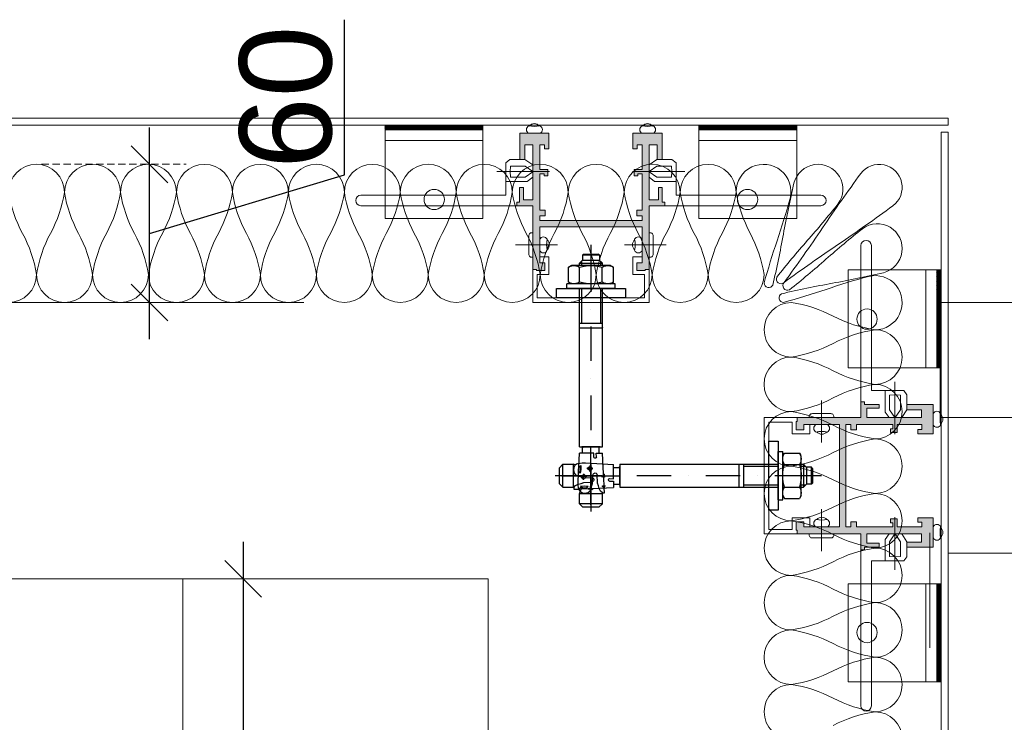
# Model space of a CAD drawing. Header units: millimetres. Extents: x 3652085 to 3778338, y -303702 to -273644.
# Tile 117 of 256: x 3674244 to 3674672, y -275460 to -275155. Entities that reach past the tile are written whole.
import ezdxf

# ---------------------------------------------------------------- set-up
doc = ezdxf.new("R2010")
doc.units = ezdxf.units.MM
doc.header["$PDMODE"] = 34
doc.linetypes.add('HIDDEN2', pattern=[4.7625, 3.175, -1.5875])
doc.layers.add('!!!! BALCONY', color=7, linetype='Continuous')
doc.layers.add('!!!! QVABIS FARTI', color=7, linetype='Continuous')
for name, color, linetype, lineweight in [('DETAIL    (HAUSART)', 110, 'Continuous', 5), ('DIM-03    (HAUSART)', 111, 'Continuous', 5), ('INSULATION (HAUSEART)', 31, 'Continuous', 15), ('METAL-CONSTRUCTION (HAUSART)', 186, 'Continuous', 5), ('SLAB    (HAUSART)', 8, 'Continuous', 20)]:
    doc.layers.add(name, color=color, linetype=linetype, lineweight=lineweight)
doc.styles.add('1-20 Eng HA', font='arial.ttf', dxfattribs={"height": 40})
doc.dimstyles.new('1-20 Eng HA', dxfattribs={"dimtxt": 40, "dimasz": 16, "dimexe": 16, "dimexo": 5, "dimgap": 5, "dimtad": 1, "dimdec": 0, "dimlfac": -1, "dimzin": 0, "dimdsep": 46, "dimtxsty": '1-20 Eng HA', "dimblk": 'OBLIQUE', "dimcen": 0.09, "dimdle": 16, "dimclrd": 256, "dimclre": 256, "dimclrt": 256, "dimadec": 0, "dimazin": 0, "dimtfac": 1, "dimtdec": 0, "dimtofl": 0, "dimtmove": 0, "dimatfit": 3, "dimldrblk": 'OBLIQUE', "dimfxl": 1, "dimtolj": 1, "dimtzin": 0, "dimlwe": 0, "dimarcsym": 0})
pattern_1 = [(225, (31166350.63394, -5168657.50476), (0.2245064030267, -0.2245064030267), []), (315, (31166350.63394, -5168657.50476), (0.6735192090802, -0.2245064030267), [0.79375, -0.47625])]

# ---------------------------------------------------------------- blocks, each defined once
blk = doc.blocks.new('_Oblique')
at = {"color": 0, "linetype": 'ByBlock', "lineweight": -2}
blk.add_line((-0.5, -0.5), (0.5, 0.5), dxfattribs=at)
blk = doc.blocks.new('*D254')
at = {"layer": 'Defpoints', "color": 0, "lineweight": 0, "transparency": 16777216}
for p in [(3674402.93, -275397.99), (3674341.48, -275947.99), (3674447.85, -275947.99)]:
    blk.add_point(p, dxfattribs=at)
at = {"layer": 'DIM-03    (HAUSART)', "lineweight": -2, "transparency": 16777216}
blk.add_line((3674341.48, -275381.99), (3674341.48, -275963.99), dxfattribs=at)
at = {"layer": 'DIM-03    (HAUSART)', "linetype": 'HIDDEN2', "lineweight": 0, "transparency": 16777216}
for p, q in [((3674397.93, -275397.99), (3674325.48, -275397.99)), ((3674442.85, -275947.99), (3674325.48, -275947.99))]:
    blk.add_line(p, q, dxfattribs=at)
at = {"layer": 'DIM-03    (HAUSART)', "lineweight": -2, "transparency": 16777216, "xscale": 16, "yscale": 16, "zscale": 16}
for p, rotation in [((3674341.48, -275397.99), 90), ((3674341.48, -275947.99), 270)]:
    blk.add_blockref('_Oblique', p, dxfattribs=dict(at, rotation=rotation))
at = {"layer": 'DIM-03    (HAUSART)', "transparency": 16777216, "insert": (3674316.05, -275672.99), "char_height": 40, "attachment_point": 5, "rotation": 90, "style": '1-20 Eng HA'}
blk.add_mtext('\\A1;550', dxfattribs=at)
blk = doc.blocks.new('*D221')
at = {"layer": 'Defpoints', "color": 0, "lineweight": 0, "transparency": 16777216}
for p in [(3674248.82, -275217.98, -0.56), (3674300.74, -275217.98), (3674265.61, -275277.99, -0.56)]:
    blk.add_point(p, dxfattribs=at)
at = {"layer": 'DIM-03    (HAUSART)', "lineweight": -2, "transparency": 16777216}
for p, q in [((3674385.51, -275222.55), (3674385.51, -275155.17)), ((3674300.74, -275293.99), (3674300.74, -275201.98)), ((3674300.74, -275247.98), (3674385.51, -275222.55))]:
    blk.add_line(p, q, dxfattribs=at)
at = {"layer": 'DIM-03    (HAUSART)', "linetype": 'HIDDEN2', "lineweight": 0, "transparency": 16777216}
for p, q in [((3674253.82, -275217.98), (3674316.74, -275217.98)), ((3674270.61, -275277.99), (3674316.74, -275277.99))]:
    blk.add_line(p, q, dxfattribs=at)
at = {"layer": 'DIM-03    (HAUSART)', "lineweight": -2, "transparency": 16777216, "xscale": 16, "yscale": 16, "zscale": 16}
for p, rotation in [((3674300.74, -275217.98), 90), ((3674300.74, -275277.99), 270)]:
    blk.add_blockref('_Oblique', p, dxfattribs=dict(at, rotation=rotation))
at = {"layer": 'DIM-03    (HAUSART)', "transparency": 16777216, "insert": (3674360.08, -275188.86), "char_height": 40, "attachment_point": 5, "rotation": 90, "style": '1-20 Eng HA'}
blk.add_mtext('\\A1;60', dxfattribs=at)
blk = doc.blocks.new('Dubel_2')
for p, q in [((0, 15), (-4, 15)), ((-4, 15), (-4, -15)), ((0, -15), (0, 15)), ((-14, 8.5), (-13.25, 9.8)), ((-13.65, 9.05), (-13.9, 8.25)), ((-13.25, 9.8), (-13.65, 9.05)), ((-6.75, 9.8), (-13.25, 9.8)), ((-6.35, 9.05), (-6.75, 9.8)), ((-6, 8.5), (-6.75, 9.8)), ((-6.1, 8.25), (-6.35, 9.05)), ((-4, 10.5), (-6, 10.5)), ((-6, -10.5), (-6, 10.5)), ((-4, -10.5), (-4, 10.5)), ((-15, 5), (-16.34, 3.6)), ((-14, 5), (-15, 5)), ((-15, 5), (-15, -5)), ((-14, -8.5), (-14, 8.5)), ((-13.9, 8.25), (-14, 7.35)), ((-14, 7.35), (-13.9, 6.5)), ((-13.9, 6.5), (-13.65, 5.65)), ((-13.25, 4.9), (-13.7, 3)), ((-13.65, 5.65), (-13.25, 4.9)), ((-6.75, 4.9), (-13.25, 4.9)), ((-6.75, 4.9), (-6.35, 5.65)), ((-6.25, 3), (-6.75, 4.9)), ((-6.35, 5.65), (-6.1, 6.5)), ((-6, 7.35), (-6.1, 8.25)), ((-6.1, 6.5), (-6, 7.35)), ((64.83, 5), (-4, 5)), ((11.05, 5), (11.05, -5)), ((13.05, 5), (13.05, -5)), ((60.98, 5.25), (60.98, 5.25)), ((64.83, 5), (64.83, -5)), ((79.67, 5.6), (67.53, 4.95)), ((67.53, -1.3), (67.53, 4.95)), ((77.87, 1.8), (77.72, 4.4)), ((81.22, 5.6), (79.67, 5.6)), ((82.77, 5.35), (81.22, 5.6)), ((81.82, 4.5), (81.77, 2.8)), ((82.32, 4.05), (81.82, 4.5)), ((82.02, 1.15), (81.82, 4.5)), ((82.77, 5.35), (83.62, 5.05)), ((83.62, 5.05), (84.37, 4.45)), ((84.02, 4.8), (85.02, 5)), ((84.37, 4.45), (84.82, 3.6)), ((89.52, 5), (85.02, 5)), ((85.02, 5), (85.02, -5)), ((91.02, 3.5), (89.52, 5)), ((89.52, -5), (89.52, 5)), ((-22.89, 0), (-2.5, 0)), ((-18.94, 3.2), (-18.44, 3.7)), ((-18.94, 3.2), (-18.94, -3.2)), ((-18.44, -3.7), (-18.44, 3.7)), ((-18.44, 3.7), (-16.34, 3.7)), ((-16.34, 3.6), (-16.34, -3.6)), ((-15.89, 4.1), (-14, 4.1)), ((-13.7, 3), (-13.95, 1)), ((-13.95, 1), (-13.95, -1)), ((-6, 1), (-6.25, 3)), ((-6, -1), (-6, 1)), ((-4, 4.1), (11.05, 4.1)), ((5, 0), (5, 0)), ((12.5, 0), (27.49, 0)), ((34.99, 0), (34.99, 0)), ((42.49, 0), (57.48, 0)), ((64.83, 4), (64.93, 3.7)), ((64.83, -4), (64.83, 4)), ((64.93, 3.7), (65.18, 3.6)), ((89.97, 0), (64.98, 0)), ((64.98, 0), (64.98, 0)), ((67.53, 3.6), (65.18, 3.6)), ((72.48, 0), (92.92, 0)), ((79.17, 3.25), (76.47, 3.1)), ((77.22, 3.8), (76.87, 3.1)), ((76.87, 3.1), (77.62, 2.35)), ((78.12, 3.95), (77.22, 3.8)), ((77.62, 2.35), (78.62, 2.75)), ((78.72, 3.45), (78.12, 3.95)), ((78.62, 2.75), (78.72, 3.45)), ((81.77, 2.8), (82.02, 1.15)), ((82.02, 1.15), (82.47, 1.6)), ((82.67, 3.5), (82.32, 4.05)), ((82.47, 1.6), (82.72, 2.2)), ((83.87, 0.3), (82.47, -0.2)), ((82.77, 2.85), (82.67, 3.5)), ((82.72, 2.2), (82.77, 2.85)), ((84.67, 1.2), (83.87, 0.3)), ((84.97, 2.65), (84.67, 1.2)), ((84.82, 3.6), (84.97, 2.65)), ((91.02, -3.5), (91.02, 3.5)), ((92.92, 0), (92.92, 0)), ((-18.44, -3.7), (-18.94, -3.2)), ((-18.44, -3.7), (-16.34, -3.7)), ((-15, -5), (-16.34, -3.6)), ((-15.89, -4.1), (-14, -4.1)), ((-13.95, -1), (-13.7, -2.95)), ((-13.7, -2.95), (-13.25, -4.9)), ((-6.75, -4.9), (-6.25, -2.95)), ((-6.25, -2.95), (-6, -1)), ((-4, -4.1), (11.05, -4.1)), ((64.93, -3.7), (64.83, -4)), ((65.18, -3.6), (64.93, -3.7)), ((67.53, -3.6), (65.18, -3.6)), ((69.23, -1.2), (67.53, -1.3)), ((69.23, -2.4), (67.53, -2.3)), ((67.53, -2.3), (67.53, -5.05)), ((69.53, -1.35), (69.23, -1.2)), ((69.23, -2.4), (69.53, -2.25)), ((69.73, -1.65), (69.53, -1.35)), ((69.53, -2.25), (69.73, -1.95)), ((69.73, -1.95), (69.73, -1.65)), ((76.17, -1.55), (76.12, -1.9)), ((76.12, -1.9), (76.22, -2.25)), ((76.32, -1.2), (76.17, -1.55)), ((76.22, -2.25), (76.47, -2.55)), ((76.62, -1), (76.32, -1.2)), ((76.47, -2.55), (76.77, -2.7)), ((76.97, -0.9), (76.62, -1)), ((80.52, -2.9), (76.77, -2.7)), ((80.77, -0.7), (76.97, -0.9)), ((81.67, -3.3), (80.52, -2.9)), ((81.62, -0.45), (80.77, -0.7)), ((82.47, -0.2), (81.62, -0.45)), ((82.87, -3.65), (81.67, -3.3)), ((84.02, -4.15), (82.87, -3.65)), ((84.82, -5.05), (84.02, -4.15)), ((89.52, -5), (91.02, -3.5)), ((-14, -5), (-15, -5)), ((-13.9, -6.5), (-14, -7.35)), ((-14, -7.35), (-13.9, -8.2)), ((-14, -8.5), (-13.25, -9.8)), ((-13.65, -5.65), (-13.9, -6.5)), ((-13.9, -8.2), (-13.65, -9.05)), ((-13.25, -4.9), (-13.65, -5.65)), ((-6.75, -4.9), (-13.25, -4.9)), ((-6.35, -5.65), (-6.75, -4.9)), ((-6, -8.5), (-6.75, -9.8)), ((-6.1, -6.5), (-6.35, -5.65)), ((-6.35, -9.05), (-6.1, -8.2)), ((-6, -7.35), (-6.1, -6.5)), ((-6.1, -8.2), (-6, -7.35)), ((64.83, -5), (-4, -5)), ((13, -5), (13.05, -5)), ((76.57, -5.45), (67.53, -5.05)), ((76.62, -5.5), (76.57, -5.45)), ((76.67, -5.55), (76.62, -5.5)), ((77.67, -5.45), (76.67, -5.45)), ((76.67, -5.55), (76.72, -5.9)), ((78.62, -5.65), (76.72, -5.9)), ((77.72, -4.55), (77.67, -6.25)), ((78.62, -5.55), (77.67, -5.45)), ((78.72, -5.55), (78.62, -5.65)), ((81.62, -5.7), (78.72, -5.55)), ((81.82, -4.95), (81.62, -5.7)), ((81.62, -5.7), (81.72, -6.2)), ((81.82, -4.95), (81.72, -6.2)), ((82.62, -5.75), (81.72, -6.2)), ((82.62, -5.75), (81.82, -4.95)), ((84.77, -5.85), (82.62, -5.75)), ((84.82, -5.05), (84.77, -5.85)), ((84.82, -4.95), (85.02, -5)), ((89.52, -5), (85.02, -5)), ((-13.65, -9.05), (-13.25, -9.8)), ((-6.75, -9.8), (-13.25, -9.8)), ((-6.75, -9.8), (-6.35, -9.05)), ((-4, -10.5), (-6, -10.5)), ((-4, -15), (0, -15))]:
    blk.add_line(p, q)

msp = doc.modelspace()

# ---------------------------------------------------------------- hatches: boundary and pattern name
at = {"layer": '!!!! BALCONY', "linetype": 'Continuous', "lineweight": 13}
h = msp.add_hatch(dxfattribs=at)
h.set_pattern_fill('NET', color=252, scale=50, angle=360, style=0)
h.set_pattern_definition([(360, (3871472.7, -411435.73), (8e-14, 158.75), []), (90, (3871472.7, -411435.73), (-158.75, 9e-14), [])])
edge = h.paths.add_edge_path()
edge.add_line((3675295.9, -277142.43), (3675410.65, -277142.43))
edge.add_line((3675410.65, -277142.43), (3675410.65, -277007.45))
edge.add_line((3675410.65, -277007.45), (3675410.65, -277001.38))
edge.add_line((3675410.65, -277001.38), (3675410.65, -276991.38))
edge.add_line((3675410.65, -276991.38), (3675410.65, -276968.2))
edge.add_line((3675410.65, -276968.2), (3675410.65, -276542.2))
edge.add_line((3675410.65, -276542.2), (3675410.65, -276522.06))
edge.add_line((3675410.65, -276522.06), (3675410.65, -276491.8))
edge.add_line((3675410.65, -276491.8), (3675410.65, -276468.46))
edge.add_line((3675410.65, -276468.46), (3675410.65, -276300.34))
edge.add_line((3675410.65, -276300.34), (3675410.65, -276257.42))
edge.add_line((3675410.65, -276257.42), (3675410.65, -275991.99))
edge.add_line((3675410.65, -275991.99), (3675410.65, -275859.99))
edge.add_line((3675410.65, -275859.99), (3675410.65, -275327.99))
edge.add_line((3675410.65, -275327.99), (3674693.98, -275327.99))
edge.add_line((3674693.98, -275327.99), (3674647.86, -275327.99))
edge.add_line((3674647.86, -275327.99), (3674647.86, -275961))
edge.add_line((3674647.86, -275961), (3674567.85, -275961))
edge.add_line((3674567.85, -275961), (3674567.85, -275991.99))
edge.add_line((3674567.85, -275991.99), (3674567.85, -275991.99))
edge.add_line((3674567.85, -275991.99), (3674567.85, -276019.38))
edge.add_line((3674567.85, -276019.38), (3674567.86, -276671.49))
edge.add_line((3674567.86, -276671.49), (3675297.06, -276671.5))
edge.add_arc((3675296.96, -276672.49), 1, 0, 83.9048, ccw=False)
edge.add_line((3675297.96, -276672.49), (3675297.96, -276673.99))
edge.add_arc((3675297.46, -276673.99), 0.5, -90, 0, ccw=False)
edge.add_line((3675297.46, -276674.49), (3675296.46, -276674.49))
edge.add_line((3675296.46, -276674.49), (3675296.46, -276673.99))
edge.add_line((3675296.46, -276673.99), (3675294.96, -276673.99))
edge.add_arc((3675294.96, -276674.99), 1, 90, 180)
edge.add_line((3675293.96, -276674.99), (3675293.96, -276686.69))
edge.add_line((3675293.96, -276686.69), (3675297.96, -276686.69))
edge.add_line((3675297.96, -276686.69), (3675297.96, -276685.69))
edge.add_line((3675297.96, -276685.69), (3675298.96, -276685.69))
edge.add_line((3675298.96, -276685.69), (3675298.96, -276686.69))
edge.add_line((3675298.96, -276686.69), (3675298.96, -276701.39))
edge.add_line((3675298.96, -276701.39), (3675296.76, -276701.39))
edge.add_line((3675296.76, -276701.39), (3675296.76, -276703.29))
edge.add_line((3675296.76, -276703.29), (3675294.96, -276703.29))
edge.add_line((3675294.96, -276703.29), (3675294.96, -276701.24))
edge.add_line((3675294.96, -276701.24), (3675288.66, -276701.24))
edge.add_arc((3675288.66, -276702.74), 1.5, 90, 180)
edge.add_line((3675287.16, -276702.74), (3675287.16, -276708.97))
edge.add_line((3675287.16, -276708.97), (3675286.86, -276709.49))
edge.add_line((3675286.86, -276709.49), (3675287.16, -276710.01))
edge.add_line((3675287.16, -276710.01), (3675287.16, -276716.24))
edge.add_arc((3675288.66, -276716.24), 1.5, 180, 270)
edge.add_line((3675288.66, -276717.74), (3675294.96, -276717.74))
edge.add_line((3675294.96, -276717.74), (3675294.96, -276715.69))
edge.add_line((3675294.96, -276715.69), (3675296.76, -276715.69))
edge.add_line((3675296.76, -276715.69), (3675296.76, -276717.59))
edge.add_line((3675296.76, -276717.59), (3675298.96, -276717.59))
edge.add_line((3675298.96, -276717.59), (3675298.96, -276726.99))
edge.add_line((3675298.96, -276726.99), (3675308.96, -276726.99))
edge.add_line((3675308.96, -276726.99), (3675308.96, -276725.49))
edge.add_line((3675308.96, -276725.49), (3675308.14, -276721.99))
edge.add_line((3675308.14, -276721.99), (3675313.89, -276721.99))
edge.add_line((3675313.89, -276721.99), (3675313.89, -276721.99))
edge.add_line((3675313.89, -276721.99), (3675319.64, -276721.99))
edge.add_line((3675319.64, -276721.99), (3675318.96, -276725.49))
edge.add_line((3675318.96, -276725.49), (3675318.96, -276737.49))
edge.add_arc((3675314.96, -276737.49), 4, 270, 360, ccw=False)
edge.add_line((3675314.96, -276741.49), (3675301.58, -276741.49))
edge.add_line((3675301.58, -276741.49), (3675301.58, -276754.49))
edge.add_arc((3675299.58, -276754.49), 2, 270, 360, ccw=False)
edge.add_line((3675299.58, -276756.49), (3675298.58, -276756.49))
edge.add_line((3675298.58, -276756.49), (3675298.58, -276760.99))
edge.add_line((3675298.58, -276760.99), (3675298.58, -276762.31))
edge.add_line((3675298.58, -276762.31), (3675298.61, -276762.36))
edge.add_line((3675298.61, -276762.36), (3675298.61, -276763.55))
edge.add_line((3675298.61, -276763.55), (3675298.61, -276766.63))
edge.add_line((3675298.61, -276766.63), (3675298.6, -276763.55))
edge.add_line((3675298.6, -276763.55), (3675298.2, -276763.55))
edge.add_arc((3675313.52, -276764.49), 15.35, 176.4674, 193.1781)
edge.add_line((3675298.58, -276767.99), (3675298.58, -276811.99))
edge.add_arc((3675297.08, -276811.99), 1.5, -90, 0, ccw=False)
edge.add_line((3675297.08, -276813.49), (3675159.32, -276813.49))
edge.add_arc((3675159.32, -276811.99), 1.5, 222.8103, 270, ccw=False)
edge.add_arc((3675189.76, -276783.79), 43, 207.5618, 222.8103, ccw=False)
edge.add_arc((3675152.97, -276802.99), 1.5, 90, 207.5617, ccw=False)
edge.add_line((3675152.97, -276801.49), (3675267.58, -276801.49))
edge.add_arc((3675267.58, -276794.49), 7, 270.0011, 359.9989)
edge.add_line((3675274.58, -276794.49), (3675274.58, -276763.55))
edge.add_line((3675274.58, -276763.55), (3675274.58, -276756.49))
edge.add_line((3675274.58, -276756.49), (3675273.58, -276756.49))
edge.add_arc((3675273.58, -276754.49), 2, 180, 270, ccw=False)
edge.add_line((3675271.58, -276754.49), (3675271.58, -276741.49))
edge.add_line((3675271.58, -276741.49), (3675270.16, -276741.49))
edge.add_line((3675270.16, -276741.49), (3675259.96, -276741.49))
edge.add_line((3675259.96, -276741.49), (3674728.56, -276741.49))
edge.add_line((3674728.56, -276741.49), (3674714.06, -276741.49))
edge.add_line((3674714.06, -276741.49), (3674706.73, -276741.49))
edge.add_line((3674706.73, -276741.49), (3674703.98, -276741.49))
edge.add_line((3674703.98, -276741.49), (3674693.98, -276741.49))
edge.add_line((3674693.98, -276741.49), (3674649.86, -276741.49))
edge.add_line((3674649.86, -276741.49), (3674639.66, -276741.49))
edge.add_line((3674639.66, -276741.49), (3674584.86, -276741.49))
edge.add_arc((3674584.86, -276737.49), 4, 180, 270, ccw=False)
edge.add_line((3674580.86, -276737.49), (3674580.86, -276728.49))
edge.add_line((3674580.86, -276728.49), (3674578.36, -276728.49))
edge.add_arc((3674574.36, -276728.49), 4, -180, 0, ccw=False)
edge.add_line((3674570.36, -276728.49), (3674567.86, -276728.49))
edge.add_line((3674567.86, -276728.49), (3674567.86, -276744.99))
edge.add_line((3674567.86, -276744.99), (3674567.88, -276744.99))
edge.add_arc((3674569.38, -276747.57), 2.99, 60.2062, 120.1949, ccw=False)
edge.add_line((3674570.87, -276744.98), (3674580.05, -276744.99))
edge.add_line((3674580.05, -276744.99), (3674588.95, -276744.99))
edge.add_line((3674588.95, -276744.99), (3674588.95, -276744.99))
edge.add_line((3674588.95, -276744.99), (3674592.18, -276744.99))
edge.add_line((3674592.18, -276744.99), (3674592.18, -276744.99))
edge.add_line((3674592.18, -276744.99), (3674597.52, -276744.99))
edge.add_line((3674597.52, -276744.99), (3674597.52, -276744.99))
edge.add_line((3674597.52, -276744.99), (3674600.65, -276744.99))
edge.add_line((3674600.65, -276744.99), (3674600.65, -276744.99))
edge.add_line((3674600.65, -276744.99), (3674606.35, -276744.99))
edge.add_line((3674606.35, -276744.99), (3674606.35, -276744.99))
edge.add_line((3674606.35, -276744.99), (3674613.95, -276744.99))
edge.add_line((3674613.95, -276744.99), (3674613.95, -276744.99))
edge.add_line((3674613.95, -276744.99), (3674624.39, -276744.99))
edge.add_line((3674624.39, -276744.99), (3674624.39, -276744.99))
edge.add_line((3674624.39, -276744.99), (3674626.27, -276744.99))
edge.add_line((3674626.27, -276744.99), (3674628.04, -276744.99))
edge.add_line((3674628.04, -276744.99), (3674632.19, -276744.2))
edge.add_line((3674632.19, -276744.2), (3674632.97, -276744.99))
edge.add_line((3674632.97, -276744.99), (3674641.86, -276744.99))
edge.add_line((3674641.86, -276744.99), (3674647.86, -276744.99))
edge.add_line((3674647.86, -276744.99), (3674647.86, -276977.99))
edge.add_line((3674647.86, -276977.99), (3675257.31, -276977.99))
edge.add_line((3675257.31, -276977.99), (3675257.31, -277142.43))
edge.add_line((3675257.31, -277142.43), (3675295.9, -277142.43))
h = msp.add_hatch(dxfattribs=at)
h.set_pattern_fill('NET', color=252, scale=50, angle=360, style=0)
h.set_pattern_definition([(360, (3871482.7, -411445.73), (8e-14, 158.75), []), (90, (3871482.7, -411445.73), (-158.75, 9e-14), [])])
edge = h.paths.add_edge_path()
edge.add_line((3674447.8, -276757.99), (3674494.89, -276757.99))
edge.add_line((3674494.89, -276757.99), (3674494.89, -276758.02))
edge.add_arc((3674496.39, -276760.37), 2.79, 57.5347, 122.5764, ccw=False)
edge.add_line((3674497.88, -276758.02), (3674498.5, -276757.99))
edge.add_arc((3674498.38, -276757.48), 0.521, 180.8889, 283.0972, ccw=False)
edge.add_line((3674497.86, -276757.49), (3674497.86, -276700.82))
edge.add_line((3674497.86, -276700.82), (3674497.84, -275947.99))
edge.add_line((3674497.84, -275947.99), (3674447.86, -275947.99))
edge.add_line((3674447.86, -275947.99), (3674447.88, -275397.99))
edge.add_line((3674447.88, -275397.99), (3673887.87, -275397.99))
edge.add_line((3673887.87, -275397.99), (3673887.86, -276997.99))
edge.add_line((3673887.86, -276997.99), (3674447.8, -276997.99))
edge.add_line((3674447.8, -276997.99), (3674447.8, -276757.99))
at = {"layer": 'DETAIL    (HAUSART)'}
h = msp.add_hatch(dxfattribs=at)
h.set_pattern_fill('ANSI38', color=0, scale=0.1, angle=270)
h.set_pattern_definition([(315, (8572086.379, 27222493.51054), (0.2245064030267, 0.2245064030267), []), (45, (8572086.379, 27222493.51054), (0.2245064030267, 0.6735192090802), [0.79375, -0.47625])])
h.paths.add_polyline_path([(3674403.1, -275201), (3674403.1, -275203), (3674445.68, -275203), (3674445.68, -275201)])
h = msp.add_hatch(dxfattribs=at)
h.set_pattern_fill('ANSI38', color=0, scale=0.1, angle=270)
h.set_pattern_definition([(315, (8571949.9773, 27222493.51054), (0.2245064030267, 0.2245064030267), []), (45, (8571949.9773, 27222493.51054), (0.2245064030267, 0.6735192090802), [0.79375, -0.47625])])
h.paths.add_polyline_path([(3674539.5, -275201), (3674539.5, -275203), (3674582.08, -275203), (3674582.08, -275201)])
h = msp.add_hatch(color=0, dxfattribs=at)
h.set_gradient(color1=(51, 51, 51), color2=(0, 0, 0), one_color=1, name='HEMISPHERICAL')
h.paths.add_polyline_path([(3674517.86, -275263.65), (3674516.18, -275263.65), (3674516.18, -275264.1), (3674512.61, -275264.1), (3674512.61, -275260.78), (3674514.82, -275260.78), (3674514.82, -275247.96), (3674514.82, -275245.19), (3674470.36, -275245.19), (3674470.36, -275247.96), (3674470.36, -275260.78), (3674472.57, -275260.78), (3674472.57, -275264.1), (3674469, -275264.1), (3674469, -275263.65), (3674467.32, -275263.65), (3674467.32, -275247.96), (3674467.32, -275235.95), (3674460.43, -275235.95), (3674460.43, -275234.44), (3674461.62, -275234.44), (3674461.62, -275228.02), (3674463.27, -275228.02), (3674463.27, -275233.41), (3674467.32, -275233.41), (3674467.32, -275232.95), (3674467.32, -275209.58), (3674463.91, -275209.58), (3674463.91, -275215.94), (3674461.64, -275215.94), (3674461.64, -275204.52), (3674474.33, -275204.52), (3674474.33, -275211.22), (3674472.44, -275211.22), (3674472.44, -275209.53), (3674470.36, -275209.53), (3674470.36, -275220.25), (3674473.83, -275220.25), (3674473.83, -275223.02), (3674472.22, -275223.02), (3674472.22, -275222.1), (3674470.36, -275222.1), (3674470.36, -275232.95), (3674470.36, -275237.9), (3674472.64, -275237.9), (3674472.64, -275240.34), (3674470.36, -275240.34), (3674470.36, -275242.44), (3674514.82, -275242.44), (3674514.82, -275240.34), (3674512.54, -275240.34), (3674512.54, -275237.9), (3674514.82, -275237.9), (3674514.82, -275232.95), (3674514.82, -275222.1), (3674512.96, -275222.1), (3674512.96, -275223.02), (3674511.35, -275223.02), (3674511.35, -275220.25), (3674514.82, -275220.25), (3674514.82, -275209.53), (3674512.74, -275209.53), (3674512.74, -275211.22), (3674510.85, -275211.22), (3674510.85, -275204.52), (3674523.55, -275204.52), (3674523.55, -275215.94), (3674521.38, -275215.94), (3674521.38, -275209.58), (3674517.86, -275209.58), (3674517.86, -275232.95), (3674517.86, -275233.41), (3674521.91, -275233.41), (3674521.91, -275228.02), (3674523.56, -275228.02), (3674523.56, -275234.44), (3674524.75, -275234.44), (3674524.75, -275235.95), (3674517.86, -275235.95), (3674517.86, -275247.96)])
h = msp.add_hatch(dxfattribs=at)
h.set_pattern_fill('ANSI38', color=0, scale=0.1, angle=180)
h.set_pattern_definition(pattern_1)
h.paths.add_polyline_path([(3674644.86, -275263.77), (3674642.86, -275263.77), (3674642.86, -275306.35), (3674644.86, -275306.35)])
h = msp.add_hatch(color=0, dxfattribs=at)
h.set_gradient(color1=(51, 51, 51), color2=(0, 0, 0), one_color=1, name='HEMISPHERICAL')
h.paths.add_polyline_path([(3674582.2, -275378.53), (3674582.2, -275376.85), (3674581.75, -275376.85), (3674581.75, -275373.29), (3674585.07, -275373.29), (3674585.07, -275375.49), (3674597.89, -275375.49), (3674600.67, -275375.49), (3674600.67, -275331.03), (3674597.89, -275331.03), (3674585.07, -275331.03), (3674585.07, -275333.24), (3674581.75, -275333.24), (3674581.75, -275329.67), (3674582.2, -275329.67), (3674582.2, -275327.99), (3674597.89, -275327.99), (3674609.9, -275327.99), (3674609.9, -275321.1), (3674611.42, -275321.1), (3674611.42, -275322.3), (3674617.84, -275322.3), (3674617.84, -275323.95), (3674612.44, -275323.95), (3674612.44, -275327.99), (3674612.9, -275327.99), (3674636.28, -275327.99), (3674636.28, -275324.58), (3674629.91, -275324.58), (3674629.91, -275322.31), (3674641.33, -275322.31), (3674641.33, -275335), (3674634.63, -275335), (3674634.63, -275333.12), (3674636.33, -275333.12), (3674636.33, -275331.03), (3674625.61, -275331.03), (3674625.61, -275334.5), (3674622.83, -275334.5), (3674622.83, -275332.89), (3674623.75, -275332.89), (3674623.75, -275331.03), (3674612.9, -275331.03), (3674607.95, -275331.03), (3674607.95, -275333.31), (3674605.52, -275333.31), (3674605.52, -275331.03), (3674603.42, -275331.03), (3674603.42, -275375.49), (3674605.52, -275375.49), (3674605.52, -275373.21), (3674607.95, -275373.21), (3674607.95, -275375.49), (3674612.9, -275375.49), (3674623.75, -275375.49), (3674623.75, -275373.64), (3674622.83, -275373.64), (3674622.83, -275372.02), (3674625.61, -275372.02), (3674625.61, -275375.49), (3674636.33, -275375.49), (3674636.33, -275373.41), (3674634.63, -275373.41), (3674634.63, -275371.52), (3674641.33, -275371.52), (3674641.33, -275384.22), (3674629.91, -275384.22), (3674629.91, -275382.05), (3674636.28, -275382.05), (3674636.28, -275378.53), (3674612.9, -275378.53), (3674612.44, -275378.53), (3674612.44, -275382.58), (3674617.84, -275382.58), (3674617.84, -275384.23), (3674611.42, -275384.23), (3674611.42, -275385.42), (3674609.9, -275385.42), (3674609.9, -275378.53), (3674597.89, -275378.53)])
h = msp.add_hatch(dxfattribs=at)
h.set_pattern_fill('ANSI38', color=0, scale=0.1, angle=180)
h.set_pattern_definition(pattern_1)
h.paths.add_polyline_path([(3674644.86, -275442.75), (3674642.86, -275442.75), (3674642.86, -275400.18), (3674644.86, -275400.18)])

# ---------------------------------------------------------------- linework, layer by layer
at = {"layer": '!!!! QVABIS FARTI', "lineweight": 0}
msp.add_line((3673667.86, -275277.99, -0.54), (3674367.86, -275277.99, -0.54), dxfattribs=at)
at = {"color": 0, "linetype": 'Continuous', "lineweight": 0, "elevation": -0.54}
for points in [[(3673587.86, -275197.99), (3673587.86, -275200.99), (3674647.86, -275200.99), (3674647.86, -275197.99), (3673587.86, -275197.99)], [(3674647.86, -275203.99), (3674644.86, -275203.99), (3674644.86, -275961), (3674647.86, -275961), (3674647.86, -275203.99)]]:
    msp.add_lwpolyline(points, close=True, dxfattribs=at)
at = {"layer": 'DETAIL    (HAUSART)', "color": 0}
for p, q in [((3674403.1, -275207.64, -0.54), (3674445.68, -275207.64, -0.54)), ((3674582.08, -275207.64, -0.54), (3674539.5, -275207.64, -0.54)), ((3674474.56, -275221.15, -0.54), (3674451.75, -275221.15, -0.54)), ((3674510.62, -275221.15, -0.54), (3674533.43, -275221.15, -0.54)), ((3674455.59, -275231.39, -0.54), (3674455.59, -275225.45, -0.54)), ((3674529.59, -275231.39, -0.54), (3674529.59, -275225.45, -0.54)), ((3674445.68, -275231.39, -0.54), (3674403.1, -275231.39, -0.54)), ((3674539.17, -275231.39, -0.54), (3674581.74, -275231.39, -0.54)), ((3674539.5, -275231.39, -0.54), (3674582.08, -275231.39, -0.54)), ((3674445.68, -275235.95, -0.54), (3674403.1, -275235.95, -0.54)), ((3674539.17, -275235.95, -0.54), (3674581.74, -275235.95, -0.54)), ((3674539.5, -275235.95, -0.54), (3674582.08, -275235.95, -0.54)), ((3674459.84, -275253.02, -0.54), (3674478.06, -275253.02, -0.54)), ((3674465.59, -275257.01, -0.54), (3674465.59, -275249.05, -0.54)), ((3674525.34, -275253.02, -0.54), (3674507.12, -275253.02, -0.54)), ((3674519.59, -275257.01, -0.54), (3674519.59, -275249.05, -0.54)), ((3674469.27, -275265.87, -0.54), (3674469.27, -275275.9, -0.54)), ((3674609.9, -275306.35, -0.54), (3674609.9, -275263.77, -0.54)), ((3674614.46, -275306.35, -0.54), (3674614.46, -275263.77, -0.54)), ((3674638.21, -275263.77, -0.54), (3674638.21, -275306.35, -0.54)), ((3674624.71, -275335.23, -0.54), (3674624.71, -275312.42, -0.54)), ((3674614.46, -275316.26, -0.54), (3674620.4, -275316.26, -0.54)), ((3674592.83, -275320.51, -0.54), (3674592.83, -275338.74, -0.54)), ((3674588.84, -275326.26, -0.54), (3674596.8, -275326.26, -0.54)), ((3674592.83, -275386.01, -0.54), (3674592.83, -275367.79, -0.54)), ((3674624.71, -275371.29, -0.54), (3674624.71, -275394.1, -0.54)), ((3674588.84, -275380.26, -0.54), (3674596.8, -275380.26, -0.54)), ((3674614.46, -275390.26, -0.54), (3674620.4, -275390.26, -0.54)), ((3674609.9, -275400.18, -0.54), (3674609.9, -275442.75, -0.54)), ((3674614.46, -275400.18, -0.54), (3674614.46, -275442.75, -0.54)), ((3674638.21, -275442.75, -0.54), (3674638.21, -275400.18, -0.54))]:
    msp.add_line(p, q, dxfattribs=at)
at = {"layer": 'DETAIL    (HAUSART)', "color": 0, "elevation": -0.54}
for points in [[(3674403.1, -275203), (3674445.68, -275203), (3674445.68, -275201), (3674403.1, -275201)], [(3674539.5, -275203), (3674582.08, -275203), (3674582.08, -275201), (3674539.5, -275201)], [(3674403.1, -275241.54), (3674445.68, -275241.54), (3674445.68, -275203), (3674403.1, -275203)], [(3674517.86, -275263.65), (3674516.18, -275263.65), (3674516.18, -275264.1), (3674512.61, -275264.1), (3674512.61, -275260.78), (3674514.82, -275260.78), (3674514.82, -275247.96), (3674514.82, -275245.19), (3674470.36, -275245.19), (3674470.36, -275247.96), (3674470.36, -275260.78), (3674472.57, -275260.78), (3674472.57, -275264.1), (3674469, -275264.1), (3674469, -275263.65), (3674467.32, -275263.65), (3674467.32, -275247.96), (3674467.32, -275235.95), (3674460.43, -275235.95), (3674460.43, -275234.44), (3674461.62, -275234.44), (3674461.62, -275228.02), (3674463.27, -275228.02), (3674463.27, -275233.41), (3674467.32, -275233.41), (3674467.32, -275232.95), (3674467.32, -275209.58), (3674463.91, -275209.58), (3674463.91, -275215.94), (3674461.64, -275215.94), (3674461.64, -275204.52), (3674474.33, -275204.52), (3674474.33, -275211.22), (3674472.44, -275211.22), (3674472.44, -275209.53), (3674470.36, -275209.53), (3674470.36, -275220.25), (3674473.83, -275220.25), (3674473.83, -275223.02), (3674472.22, -275223.02), (3674472.22, -275222.1), (3674470.36, -275222.1), (3674470.36, -275232.95), (3674470.36, -275237.9), (3674472.64, -275237.9), (3674472.64, -275240.34), (3674470.36, -275240.34), (3674470.36, -275242.44), (3674514.82, -275242.44), (3674514.82, -275240.34), (3674512.54, -275240.34), (3674512.54, -275237.9), (3674514.82, -275237.9), (3674514.82, -275232.95), (3674514.82, -275222.1), (3674512.96, -275222.1), (3674512.96, -275223.02), (3674511.35, -275223.02), (3674511.35, -275220.25), (3674514.82, -275220.25), (3674514.82, -275209.53), (3674512.74, -275209.53), (3674512.74, -275211.22), (3674510.85, -275211.22), (3674510.85, -275204.52), (3674523.55, -275204.52), (3674523.55, -275215.94), (3674521.38, -275215.94), (3674521.38, -275209.58), (3674517.86, -275209.58), (3674517.86, -275232.95), (3674517.86, -275233.41), (3674521.91, -275233.41), (3674521.91, -275228.02), (3674523.56, -275228.02), (3674523.56, -275234.44), (3674524.75, -275234.44), (3674524.75, -275235.95), (3674517.86, -275235.95), (3674517.86, -275247.96), (3674517.86, -275263.65)], [(3674582.08, -275241.54), (3674539.5, -275241.54), (3674539.5, -275203), (3674582.08, -275203)], [(3674604.32, -275263.77), (3674604.32, -275306.35), (3674642.86, -275306.35), (3674642.86, -275263.77)], [(3674642.86, -275263.77), (3674642.86, -275306.35), (3674644.86, -275306.35), (3674644.86, -275263.77)], [(3674582.2, -275378.53), (3674582.2, -275376.85), (3674581.75, -275376.85), (3674581.75, -275373.29), (3674585.07, -275373.29), (3674585.07, -275375.49), (3674597.89, -275375.49), (3674600.67, -275375.49), (3674600.67, -275331.03), (3674597.89, -275331.03), (3674585.07, -275331.03), (3674585.07, -275333.24), (3674581.75, -275333.24), (3674581.75, -275329.67), (3674582.2, -275329.67), (3674582.2, -275327.99), (3674597.89, -275327.99), (3674609.9, -275327.99), (3674609.9, -275321.1), (3674611.42, -275321.1), (3674611.42, -275322.3), (3674617.84, -275322.3), (3674617.84, -275323.95), (3674612.44, -275323.95), (3674612.44, -275327.99), (3674612.9, -275327.99), (3674636.28, -275327.99), (3674636.28, -275324.58), (3674629.91, -275324.58), (3674629.91, -275322.31), (3674641.33, -275322.31), (3674641.33, -275335), (3674634.63, -275335), (3674634.63, -275333.12), (3674636.33, -275333.12), (3674636.33, -275331.03), (3674625.61, -275331.03), (3674625.61, -275334.5), (3674622.83, -275334.5), (3674622.83, -275332.89), (3674623.75, -275332.89), (3674623.75, -275331.03), (3674612.9, -275331.03), (3674607.95, -275331.03), (3674607.95, -275333.31), (3674605.52, -275333.31), (3674605.52, -275331.03), (3674603.42, -275331.03), (3674603.42, -275375.49), (3674605.52, -275375.49), (3674605.52, -275373.21), (3674607.95, -275373.21), (3674607.95, -275375.49), (3674612.9, -275375.49), (3674623.75, -275375.49), (3674623.75, -275373.64), (3674622.83, -275373.64), (3674622.83, -275372.02), (3674625.61, -275372.02), (3674625.61, -275375.49), (3674636.33, -275375.49), (3674636.33, -275373.41), (3674634.63, -275373.41), (3674634.63, -275371.52), (3674641.33, -275371.52), (3674641.33, -275384.22), (3674629.91, -275384.22), (3674629.91, -275382.05), (3674636.28, -275382.05), (3674636.28, -275378.53), (3674612.9, -275378.53), (3674612.44, -275378.53), (3674612.44, -275382.58), (3674617.84, -275382.58), (3674617.84, -275384.23), (3674611.42, -275384.23), (3674611.42, -275385.42), (3674609.9, -275385.42), (3674609.9, -275378.53), (3674597.89, -275378.53), (3674582.2, -275378.53)], [(3674604.32, -275442.75), (3674604.32, -275400.18), (3674642.86, -275400.18), (3674642.86, -275442.75)], [(3674642.86, -275442.75), (3674642.86, -275400.18), (3674644.86, -275400.18), (3674644.86, -275442.75)]]:
    msp.add_lwpolyline(points, close=True, dxfattribs=at)
for points in [[(3674470.37, -275204.52), (3674465.6, -275204.52, -0.633904), (3674465.6, -275201.3, 0.093271), (3674470.37, -275201.3, -0.698074), (3674470.37, -275204.52), (3674465.6, -275204.52)], [(3674519.58, -275204.52), (3674514.81, -275204.52, -0.633904), (3674514.81, -275201.3, 0.093271), (3674519.58, -275201.3, -0.698074), (3674519.58, -275204.52), (3674514.81, -275204.52)], [(3674470.36, -275255.33), (3674470.36, -275250.56, -0.633904), (3674473.58, -275250.56, 0.093271), (3674473.58, -275255.33, -0.698074), (3674470.36, -275255.33), (3674470.36, -275250.56)], [(3674514.82, -275255.33), (3674514.82, -275250.56, 0.633904), (3674511.6, -275250.56, -0.093271), (3674511.6, -275255.33, 0.698074), (3674514.82, -275255.33), (3674514.82, -275250.56)], [(3674514.82, -275255.33), (3674514.82, -275250.56, 0.633904), (3674511.6, -275250.56, -0.093271), (3674511.6, -275255.33, 0.698074), (3674514.82, -275255.33), (3674514.82, -275250.56)], [(3674641.33, -275331.04), (3674641.33, -275326.27, -0.633904), (3674644.56, -275326.27, 0.093271), (3674644.56, -275331.04, -0.698074), (3674641.33, -275331.04), (3674641.33, -275326.27)], [(3674590.52, -275331.03), (3674595.29, -275331.03, -0.633904), (3674595.29, -275334.25, 0.093271), (3674590.52, -275334.25, -0.698074), (3674590.52, -275331.03), (3674595.29, -275331.03)], [(3674590.52, -275375.49), (3674595.29, -275375.49, 0.633904), (3674595.29, -275372.27, -0.093271), (3674590.52, -275372.27, 0.698074), (3674590.52, -275375.49), (3674595.29, -275375.49)], [(3674590.52, -275375.49), (3674595.29, -275375.49, 0.633904), (3674595.29, -275372.27, -0.093271), (3674590.52, -275372.27, 0.698074), (3674590.52, -275375.49), (3674595.29, -275375.49)], [(3674641.33, -275375.49), (3674641.33, -275380.25, 0.633904), (3674644.56, -275380.25, -0.093271), (3674644.56, -275375.49, 0.698074), (3674641.33, -275375.49), (3674641.33, -275380.25)]]:
    msp.add_lwpolyline(points, format="xyb", close=True, dxfattribs=at)
for points in [[(3674455.59, -275225.45), (3674455.59, -275225.45), (3674455.59, -275217.34), (3674457.38, -275215.94), (3674461.64, -275215.94), (3674461.64, -275215.94), (3674461.64, -275215.94)], [(3674455.59, -275225.45), (3674464.9, -275225.45), (3674467.32, -275223.59), (3674467.32, -275220.25), (3674467.32, -275218.18), (3674463.91, -275215.94)], [(3674457.43, -275221.15), (3674457.59, -275218.79), (3674463.96, -275218.79), (3674467.32, -275221.08)], [(3674529.59, -275225.45), (3674520.29, -275225.45), (3674517.86, -275223.59), (3674517.86, -275220.25), (3674517.86, -275218.18), (3674521.27, -275215.94)], [(3674527.75, -275221.15), (3674527.6, -275218.79), (3674521.22, -275218.79), (3674517.86, -275221.08)], [(3674529.59, -275225.45), (3674529.59, -275225.45), (3674529.59, -275217.34), (3674527.8, -275215.94), (3674523.55, -275215.94), (3674523.55, -275215.94), (3674523.55, -275215.94)], [(3674457.43, -275221.15), (3674457.59, -275223.51), (3674463.96, -275223.51), (3674467.32, -275221.21)], [(3674527.75, -275221.15), (3674527.6, -275223.51), (3674521.22, -275223.51), (3674517.86, -275221.21)], [(3674445.68, -275231.39), (3674455.59, -275231.39)], [(3674539.5, -275231.39), (3674529.59, -275231.39)], [(3674460.43, -275235.95), (3674459.84, -275235.95), (3674445.68, -275235.95)], [(3674517.97, -275235.95), (3674525.45, -275235.95), (3674539.61, -275235.95)], [(3674470.36, -275260.2), (3674470.36, -275260.78), (3674472.57, -275260.78), (3674472.57, -275264.1), (3674469, -275264.1), (3674469, -275263.65), (3674467.32, -275263.65), (3674467.32, -275246.15)], [(3674467.32, -275277.99), (3674517.86, -275277.99), (3674517.86, -275263.65), (3674516.18, -275263.65), (3674516.18, -275264.1), (3674512.61, -275264.1), (3674512.61, -275260.78), (3674514.82, -275260.78), (3674514.82, -275258.15), (3674510.83, -275258.15), (3674510.83, -275265.87), (3674515.92, -275265.87), (3674515.92, -275275.9), (3674469.27, -275275.9), (3674469.27, -275265.87), (3674474.35, -275265.87), (3674474.35, -275258.15), (3674470.36, -275258.15), (3674470.36, -275260.78), (3674472.57, -275260.78), (3674472.57, -275264.1), (3674469, -275264.1), (3674469, -275263.65), (3674467.32, -275263.65), (3674467.32, -275277.99)], [(3674609.9, -275321.1), (3674609.9, -275320.51), (3674609.9, -275306.35)], [(3674614.46, -275306.35), (3674614.46, -275316.26)], [(3674620.4, -275316.26), (3674620.4, -275316.26), (3674628.52, -275316.26), (3674629.91, -275318.05), (3674629.91, -275322.31), (3674629.91, -275322.31), (3674629.91, -275322.31)], [(3674620.4, -275316.26), (3674620.4, -275325.57), (3674622.27, -275327.99), (3674625.61, -275327.99), (3674627.67, -275327.99), (3674629.91, -275324.58)], [(3674624.71, -275318.11), (3674622.35, -275318.26), (3674622.35, -275324.63), (3674624.65, -275327.99)], [(3674624.71, -275318.11), (3674627.07, -275318.26), (3674627.07, -275324.63), (3674624.77, -275327.99)], [(3674567.86, -275327.99), (3674567.86, -275378.53), (3674582.2, -275378.53), (3674582.2, -275376.85), (3674581.75, -275376.85), (3674581.75, -275373.29), (3674585.07, -275373.29), (3674585.07, -275375.49), (3674587.71, -275375.49), (3674587.71, -275371.51), (3674579.98, -275371.51), (3674579.98, -275376.59), (3674569.96, -275376.59), (3674569.96, -275329.94), (3674579.98, -275329.94), (3674579.98, -275335.02), (3674587.71, -275335.02), (3674587.71, -275331.03), (3674585.07, -275331.03), (3674585.07, -275333.24), (3674581.75, -275333.24), (3674581.75, -275329.67), (3674582.2, -275329.67), (3674582.2, -275327.99), (3674567.86, -275327.99)], [(3674620.4, -275390.26), (3674620.4, -275380.96), (3674622.27, -275378.53), (3674625.61, -275378.53), (3674627.67, -275378.53), (3674629.91, -275381.95)], [(3674624.71, -275388.42), (3674622.35, -275388.27), (3674622.35, -275381.89), (3674624.65, -275378.53)], [(3674624.71, -275388.42), (3674627.07, -275388.27), (3674627.07, -275381.89), (3674624.77, -275378.53)], [(3674609.9, -275385.42), (3674609.9, -275386.02), (3674609.9, -275400.18)], [(3674620.4, -275390.26), (3674620.4, -275390.26), (3674628.52, -275390.26), (3674629.91, -275388.47), (3674629.91, -275384.22), (3674629.91, -275384.22), (3674629.91, -275384.22)], [(3674614.46, -275400.18), (3674614.46, -275390.26)]]:
    msp.add_lwpolyline(points, dxfattribs=at)
for points in [[(3674403.1, -275235.95), (3674392.64, -275235.95, -1), (3674392.64, -275231.39), (3674403.1, -275231.39)], [(3674582.08, -275235.95), (3674592.54, -275235.95, 1), (3674592.54, -275231.39), (3674582.08, -275231.39)], [(3674609.9, -275263.77), (3674609.9, -275253.31, -1), (3674614.46, -275253.31), (3674614.46, -275263.77)], [(3674609.9, -275442.75), (3674609.9, -275453.21, 1), (3674614.46, -275453.21), (3674614.46, -275442.75)]]:
    msp.add_lwpolyline(points, format="xyb", dxfattribs=at)
at = {"layer": 'DETAIL    (HAUSART)', "color": 0}
for centre in [(3674424.51, -275233.26, -0.54), (3674560.67, -275233.26, -0.54), (3674612.59, -275285.19, -0.54), (3674612.59, -275421.34, -0.54)]:
    msp.add_circle(centre, 4.41, dxfattribs=at)
for centre, radius, start, end in [((3674467.98, -275203.11, -0.54), 2.79, 39.3583, 140.6417), ((3674517.2, -275203.11, -0.54), 2.79, 39.3583, 140.6417), ((3674466.86, -275248.98, -0.54), 1.27, 68.4887, 183.3592), ((3674518.33, -275248.98, -0.54), 1.27, 356.6408, 111.5113), ((3674486.25, -275252.95, -0.54), 12.89, 169.3428, 190.6572), ((3674471.77, -275252.95, -0.54), 2.79, 309.3583, 50.6417), ((3674513.41, -275252.95, -0.54), 2.79, 129.3583, 230.6417), ((3674513.41, -275252.95, -0.54), 2.79, 129.3583, 230.6417), ((3674498.93, -275252.95, -0.54), 12.89, 349.3428, 10.6572), ((3674498.93, -275252.95, -0.54), 12.89, 349.3428, 10.6572), ((3674466.86, -275257.09, -0.54), 1.27, 176.6408, 291.5113), ((3674471.97, -275254.74, -0.54), 1.72, 200.1734, 339.8266), ((3674513.21, -275254.74, -0.54), 1.72, 200.1734, 339.8266), ((3674513.21, -275254.74, -0.54), 1.72, 200.1734, 339.8266), ((3674518.33, -275257.09, -0.54), 1.27, 248.4887, 3.3592), ((3674588.77, -275327.53, -0.54), 1.27, 86.6408, 201.5113), ((3674596.87, -275327.53, -0.54), 1.27, 338.4887, 93.3592), ((3674642.74, -275328.66, -0.54), 2.79, 309.3583, 50.6417), ((3674591.12, -275332.64, -0.54), 1.72, 110.1734, 249.8266), ((3674592.91, -275346.92, -0.54), 12.89, 79.3428, 100.6572), ((3674592.91, -275332.44, -0.54), 2.79, 219.3583, 320.6417), ((3674591.12, -275373.88, -0.54), 1.72, 110.1734, 249.8266), ((3674591.12, -275373.88, -0.54), 1.72, 110.1734, 249.8266), ((3674592.91, -275359.61, -0.54), 12.89, 259.3428, 280.6572), ((3674592.91, -275359.61, -0.54), 12.89, 259.3428, 280.6572), ((3674592.91, -275374.08, -0.54), 2.79, 39.3583, 140.6417), ((3674592.91, -275374.08, -0.54), 2.79, 39.3583, 140.6417), ((3674642.74, -275377.87, -0.54), 2.79, 309.3583, 50.6417), ((3674588.77, -275379, -0.54), 1.27, 158.4887, 273.3592), ((3674596.87, -275379, -0.54), 1.27, 266.6408, 21.5113), ((3674596.87, -275379, -0.54), 1.27, 266.6408, 21.5113)]:
    msp.add_arc(centre, radius, start, end, dxfattribs=at)
at = {"layer": 'INSULATION (HAUSEART)', "elevation": -0.54}
for points in [[(3674579.71, -275467.61, -1), (3674579.71, -275443.91, -0.082764), (3674597.86, -275449.83, 0.082764), (3674616.01, -275455.76, 1), (3674616.01, -275432.06, 0.082764), (3674597.86, -275437.98, -0.082764), (3674579.71, -275443.91, -1), (3674579.71, -275420.2, -0.082764), (3674597.86, -275426.13, 0.082764), (3674616.01, -275432.06, 1), (3674616.01, -275408.35, 0.082764), (3674597.86, -275414.28, -0.082764), (3674579.71, -275420.2, -1), (3674579.71, -275396.5, -0.082764), (3674597.86, -275402.43, 0.082764), (3674616.01, -275408.35, 1), (3674616.01, -275384.65, 0.082764), (3674597.86, -275390.58, -0.082764), (3674579.71, -275396.5, -1), (3674579.71, -275372.8, -0.082764), (3674597.86, -275378.73, 0.082764), (3674616.01, -275384.65, 1), (3674616.01, -275360.95, 0.082764), (3674597.86, -275366.87, -0.082764), (3674579.71, -275372.8, -1), (3674579.71, -275349.1, -0.082764), (3674597.86, -275355.02, 0.082764), (3674616.01, -275360.95, 1), (3674616.01, -275337.25, 0.082764), (3674597.86, -275343.17, -0.082764), (3674579.71, -275349.1, -1), (3674579.71, -275325.4, -0.082764), (3674597.86, -275331.32, 0.082764), (3674616.01, -275337.25, 1), (3674616.01, -275313.55, 0.082764), (3674597.86, -275319.47, -0.082764), (3674579.71, -275325.4, -1), (3674579.71, -275301.69, -0.082764), (3674597.86, -275307.62, 0.082764), (3674616.01, -275313.55, 1), (3674616.01, -275289.84, 0.082764), (3674597.86, -275295.77, -0.082764), (3674579.71, -275301.69, -1), (3674579.71, -275277.99, -0.082059), (3674597.9, -275283.92, 0.082059), (3674616.09, -275289.84, 1.130658), (3674613.23, -275266.65, 0.013816), (3674594.78, -275272.32, -0.013816), (3674576.33, -275277.99, -0.791414), (3674575.44, -275274.2, -0.011802), (3674597.56, -275269.62, 0.011802), (3674619.69, -275265.04, 1.222131), (3674610.6, -275245.94, 0.012896), (3674594.74, -275259.21, -0.012896), (3674578.89, -275272.48, -0.850803), (3674576.58, -275269.28, -0.009223), (3674600.22, -275252.64, 0.009223), (3674623.86, -275235.99, 1.15301), (3674609.86, -275221.99, 0.009223), (3674593.22, -275245.63, -0.009223), (3674576.58, -275269.28, -0.850803), (3674573.37, -275266.97, -0.012896), (3674586.64, -275251.11, 0.012896), (3674599.92, -275235.25, 1.222131), (3674580.82, -275226.16, 0.011802), (3674576.23, -275248.29, -0.011802), (3674571.65, -275270.41, -0.791414), (3674567.86, -275269.52, -0.013878), (3674573.51, -275251.16, 0.013878), (3674579.16, -275232.79, 1.130658), (3674555.7, -275229.9, 0.083726), (3674561.78, -275247.87, -0.083726), (3674567.86, -275265.83, -1), (3674543.54, -275265.83, -0.086046), (3674549.62, -275247.99, 0.086046), (3674555.7, -275230.15, 1), (3674531.38, -275230.15, 0.086046), (3674537.46, -275247.99, -0.086046), (3674543.54, -275265.83, -1), (3674519.21, -275265.83, -0.086046), (3674525.29, -275247.99, 0.086046), (3674531.38, -275230.15, 1), (3674507.05, -275230.15, 0.086046), (3674513.13, -275247.99, -0.086046), (3674519.21, -275265.83, -1), (3674494.89, -275265.83, -0.086046), (3674500.97, -275247.99, 0.086046), (3674507.05, -275230.15, 1), (3674482.73, -275230.15, 0.086046), (3674488.81, -275247.99, -0.086046), (3674494.89, -275265.83, -1), (3674470.56, -275265.83, -0.086046), (3674476.65, -275247.99, 0.086046), (3674482.73, -275230.15, 1), (3674458.4, -275230.15, 0.086046), (3674464.48, -275247.99, -0.086046), (3674470.56, -275265.83, -1), (3674446.24, -275265.83, -0.086046), (3674452.32, -275247.99, 0.086046), (3674458.4, -275230.15, 1), (3674434.08, -275230.15, 0.086046), (3674440.16, -275247.99, -0.086046), (3674446.24, -275265.83, -1), (3674421.92, -275265.83, -0.086046), (3674428, -275247.99, 0.086046), (3674434.08, -275230.15, 1), (3674409.75, -275230.15, 0.086046), (3674415.83, -275247.99, -0.086046), (3674421.92, -275265.83, -1), (3674397.59, -275265.83, -0.086046), (3674403.67, -275247.99, 0.086046), (3674409.75, -275230.15, 1), (3674385.43, -275230.15, 0.086046), (3674391.51, -275247.99, -0.086046), (3674397.59, -275265.83, -1), (3674373.27, -275265.83, -0.086046), (3674379.35, -275247.99, 0.086046), (3674385.43, -275230.15, 1), (3674361.1, -275230.15, 0.086046), (3674367.19, -275247.99, -0.086046), (3674373.27, -275265.83, -1), (3674348.94, -275265.83, -0.086046), (3674355.02, -275247.99, 0.086046), (3674361.1, -275230.15, 1), (3674336.78, -275230.15, 0.086046), (3674342.86, -275247.99, -0.086046), (3674348.94, -275265.83, -1), (3674324.62, -275265.83, -0.086046), (3674330.7, -275247.99, 0.086046), (3674336.78, -275230.15, 1), (3674312.46, -275230.15, 0.086046), (3674318.54, -275247.99, -0.086046), (3674324.62, -275265.83, -1), (3674300.29, -275265.83, -0.086046), (3674306.38, -275247.99, 0.086046), (3674312.46, -275230.15, 1), (3674288.13, -275230.15, 0.086046), (3674294.21, -275247.99, -0.086046), (3674300.29, -275265.83, -1), (3674275.97, -275265.83, -0.086046), (3674282.05, -275247.99, 0.086046), (3674288.13, -275230.15, 1), (3674263.81, -275230.15, 0.086046), (3674269.89, -275247.99, -0.086046), (3674275.97, -275265.83, -1), (3674251.65, -275265.83, -0.086046), (3674257.73, -275247.99, 0.086046), (3674263.81, -275230.15, 1), (3674239.48, -275230.15, 0.086046), (3674245.56, -275247.99, -0.086046), (3674251.65, -275265.83, -1), (3674227.32, -275265.83, -0.086046)], [(3674616.01, -275479.46, 1), (3674616.01, -275455.76, 0.082764), (3674597.86, -275461.68, -0.082764)]]:
    msp.add_lwpolyline(points, format="xyb", dxfattribs=at)
at = {"layer": 'METAL-CONSTRUCTION (HAUSART)'}
for p, q in [((3674644.36, -275277.99, -0.54), (3674644.36, -275327.99, -0.54)), ((3674639.95, -275377.99, -0.54), (3674639.95, -275427.99, -0.54))]:
    msp.add_line(p, q, dxfattribs=at)
at = {"layer": 'METAL-CONSTRUCTION (HAUSART)', "elevation": -0.54}
for points in [[(3674644.36, -275277.99), (3675410.65, -275277.99)], [(3674644.36, -275327.99), (3675410.65, -275327.99)]]:
    msp.add_lwpolyline(points, dxfattribs=at)
at = {"layer": 'SLAB    (HAUSART)', "elevation": -0.54}
msp.add_lwpolyline([(3674447.86, -276757.99), (3674494.89, -276757.99, -0.268913), (3674497.88, -276757.98), (3674498.35, -276757.99, -0.407161), (3674497.86, -276757.49), (3674497.86, -276700.82), (3674497.84, -275947.99), (3674447.85, -275947.99), (3674447.87, -275397.99), (3673887.87, -275397.99), (3673887.86, -276997.99), (3674447.86, -276997.99), (3674447.86, -276757.99)], format="xyb", close=True, dxfattribs=at)

# ---------------------------------------------------------------- block references
at = {"lineweight": 0, "xscale": -1, "rotation": 90}
msp.add_blockref('Dubel_2', (3674492.59, -275275.9, -0.54), dxfattribs=at)
at = {"lineweight": 0, "xscale": -1}
msp.add_blockref('Dubel_2', (3674569.96, -275353.26, -0.54), dxfattribs=at)

# ---------------------------------------------------------------- dimensions: what is measured, and where the dimension line sits
at = {"layer": 'DIM-03    (HAUSART)'}
dim = msp.add_linear_dim(base=(3674300.74, -275217.98, 0.02), p1=(3674265.61, -275277.99, -0.54), p2=(3674248.82, -275217.98, -0.54), angle=90, dimstyle='1-20 Eng HA', override={"dimtmove": 1}, dxfattribs=at)
dim.commit()
dim.dimension.update_dxf_attribs({"geometry": '*D221', "text_midpoint": (3674360.08, -275217.55, 0.02)})
dim = msp.add_linear_dim(base=(3674341.48, -275947.99, -0.54), p1=(3674402.93, -275397.99, -0.54), p2=(3674447.85, -275947.99, -0.54), angle=90, dimstyle='1-20 Eng HA', dxfattribs=at)
dim.commit()
dim.dimension.update_dxf_attribs({"geometry": '*D254', "text_midpoint": (3674316.05, -275672.99, -0.54)})

doc.saveas('drawing.dxf')
